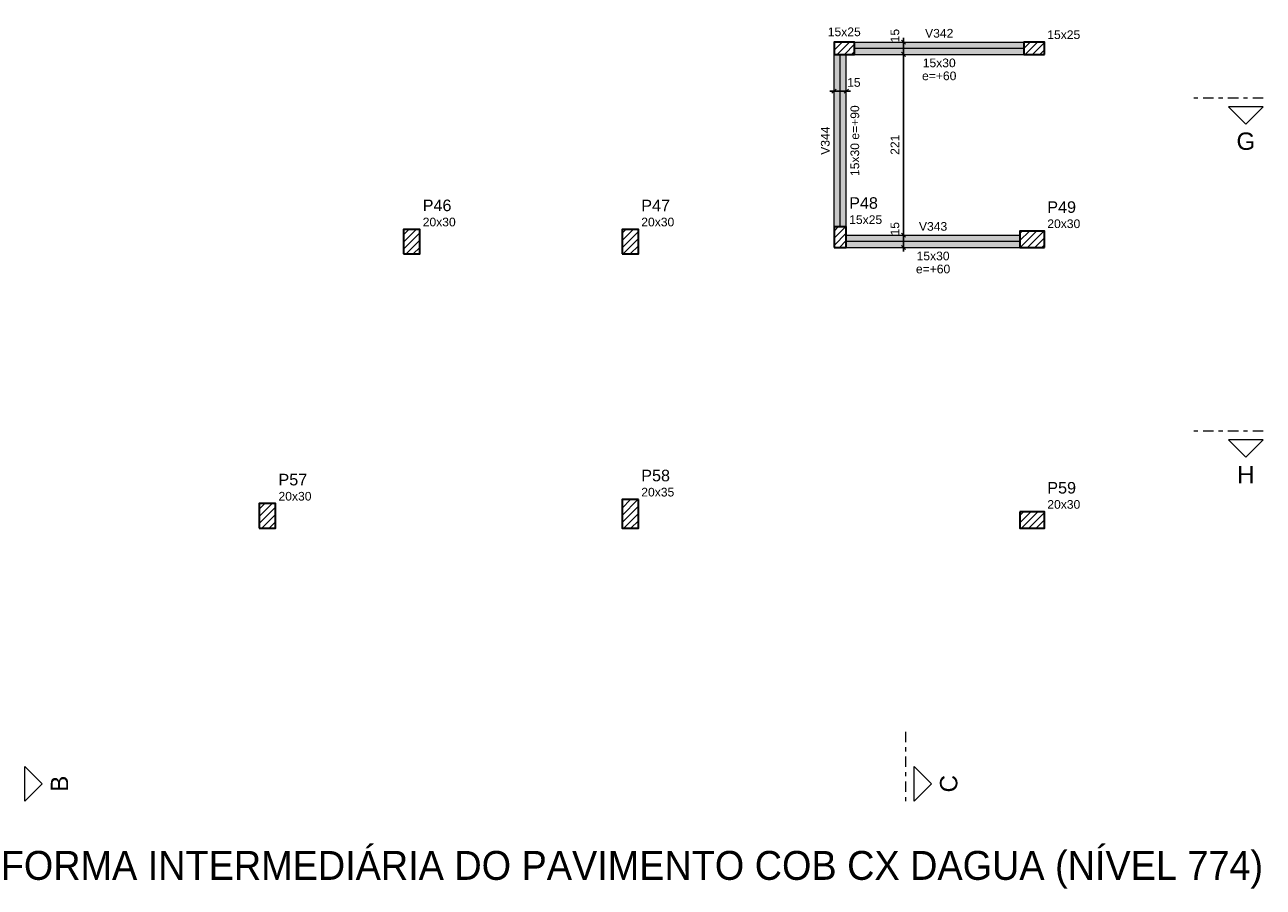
# Model space of a CAD drawing. Header units: millimetres. Extents: x 0 to 119, y 0 to 84.
# Tile 6 of 9: x 59 to 90, y 21 to 42. Entities that reach past the tile are written whole.
import ezdxf

# ---------------------------------------------------------------- set-up
doc = ezdxf.new("R2010")
doc.units = ezdxf.units.MM
doc.header["$MEASUREMENT"] = 0
doc.linetypes.add('DASHDOT', pattern=[2.54, 1.27, -0.635, 0, -0.635])
doc.linetypes.add('NULL', pattern=[0])
doc.layers.get('0').update_dxf_attribs({"lineweight": 18})
for name, color, linetype, lineweight in [('FO-Cortes', 9, 'DASHDOT', 5), ('FO-Cotas', 5, 'Continuous', 5), ('FO-Eixos', 5, 'Continuous', 5), ('FO-Hachura pilar que passa', 19, 'Continuous', 5), ('FO-Hachura viga', 43, 'Continuous', 5), ('FO-Pilares', 4, 'Continuous', 30), ('FO-Textos das vigas', 7, 'Continuous', 5), ('FO-Textos dos pilares', 7, 'Continuous', 5), ('FO-Títulos', 1, 'Continuous', 20), ('FO-Vigas', 1, 'Continuous', 20)]:
    doc.layers.add(name, color=color, linetype=linetype, lineweight=lineweight)
doc.styles.add('Arial', font='txt')
doc.dimstyles.new('UM_50.000000', dxfattribs={"dimtxt": 0.18, "dimasz": 0.1, "dimexe": 0.1, "dimexo": 0.2, "dimgap": 0, "dimtad": 1, "dimtih": 1, "dimtoh": 1, "dimdec": 1, "dimlfac": 50, "dimzin": 0, "dimdsep": 46, "dimtxsty": 'Standard', "dimcen": 0.09, "dimdle": 0.1, "dimadec": 1, "dimazin": 2, "dimtfac": 1, "dimtdec": 4, "dimtofl": 0, "dimtmove": 0, "dimatfit": 3, "dimfxl": 1, "dimtolj": 1, "dimarcsym": 0})

# ---------------------------------------------------------------- blocks, each defined once
blk = doc.blocks.new('_Oblique')
at = {"color": 0, "linetype": 'ByBlock', "lineweight": -2}
blk.add_line((-0.5, -0.5), (0.5, 0.5), dxfattribs=at)
blk = doc.blocks.new('*D6')
at = {"layer": 'Defpoints', "color": 0}
for p in [(79.179, 40.172), (79.479, 40.172), (79.479, 40.172)]:
    blk.add_point(p, dxfattribs=at)
at = {"layer": 'FO-Cotas', "color": 0, "lineweight": -2}
blk.add_line((79.079, 40.172), (79.579, 40.172), dxfattribs=at)
at = {"layer": 'FO-Cotas', "color": 0, "lineweight": -2, "xscale": 0.1, "yscale": 0.1, "zscale": 0.1, "rotation": 180}
blk.add_blockref('_Oblique', (79.179, 40.172), dxfattribs=at)
at = {"layer": 'FO-Cotas', "color": 0, "lineweight": -2, "xscale": 0.1, "yscale": 0.1, "zscale": 0.1}
blk.add_blockref('_Oblique', (79.479, 40.172), dxfattribs=at)
at = {"layer": 'FO-Cotas', "color": 7, "insert": (79.664, 40.384), "char_height": 0.2118, "attachment_point": 5, "rotation": 0.0057, "style": 'Arial'}
blk.add_mtext('\\A1;15', dxfattribs=at)
blk = doc.blocks.new('*D7')
at = {"layer": 'Defpoints', "color": 0}
for p in [(80.879, 36.653), (80.879, 36.653), (80.879, 36.353)]:
    blk.add_point(p, dxfattribs=at)
at = {"layer": 'FO-Cotas', "color": 0, "lineweight": -2}
blk.add_line((80.879, 36.253), (80.879, 36.753), dxfattribs=at)
at = {"layer": 'FO-Cotas', "color": 0, "lineweight": -2, "xscale": 0.1, "yscale": 0.1, "zscale": 0.1}
for p, rotation in [((80.879, 36.653), 90), ((80.879, 36.353), 270)]:
    blk.add_blockref('_Oblique', p, dxfattribs=dict(at, rotation=rotation))
at = {"layer": 'FO-Cotas', "color": 7, "insert": (80.667, 36.81), "char_height": 0.2118, "attachment_point": 5, "rotation": 90, "style": 'Arial'}
blk.add_mtext('\\A1;15', dxfattribs=at)
blk = doc.blocks.new('*D8')
at = {"layer": 'Defpoints', "color": 0}
for p in [(80.879, 41.072), (80.879, 41.072), (80.879, 36.653)]:
    blk.add_point(p, dxfattribs=at)
at = {"layer": 'FO-Cotas', "color": 0, "lineweight": -2}
blk.add_line((80.879, 36.553), (80.879, 41.172), dxfattribs=at)
at = {"layer": 'FO-Cotas', "color": 0, "lineweight": -2, "xscale": 0.1, "yscale": 0.1, "zscale": 0.1}
for p, rotation in [((80.879, 41.072), 90), ((80.879, 36.653), 270)]:
    blk.add_blockref('_Oblique', p, dxfattribs=dict(at, rotation=rotation))
at = {"layer": 'FO-Cotas', "color": 7, "insert": (80.667, 38.863), "char_height": 0.2118, "attachment_point": 5, "rotation": 90, "style": 'Arial'}
blk.add_mtext('\\A1;221', dxfattribs=at)
blk = doc.blocks.new('*D9')
at = {"layer": 'Defpoints', "color": 0}
for p in [(80.879, 41.372), (80.879, 41.372), (80.879, 41.072)]:
    blk.add_point(p, dxfattribs=at)
at = {"layer": 'FO-Cotas', "color": 0, "lineweight": -2}
blk.add_line((80.879, 40.972), (80.879, 41.472), dxfattribs=at)
at = {"layer": 'FO-Cotas', "color": 0, "lineweight": -2, "xscale": 0.1, "yscale": 0.1, "zscale": 0.1}
for p, rotation in [((80.879, 41.372), 90), ((80.879, 41.072), 270)]:
    blk.add_blockref('_Oblique', p, dxfattribs=dict(at, rotation=rotation))
at = {"layer": 'FO-Cotas', "color": 7, "insert": (80.667, 41.53), "char_height": 0.2118, "attachment_point": 5, "rotation": 90, "style": 'Arial'}
blk.add_mtext('\\A1;15', dxfattribs=at)

msp = doc.modelspace()

# ---------------------------------------------------------------- hatches: boundary and pattern name
at = {"layer": 'FO-Hachura pilar que passa', "linetype": 'Continuous'}
h = msp.add_hatch(dxfattribs=at)
h.set_pattern_fill('ANSI31', color=19, style=0)
h.paths.add_polyline_path([(79.6791, 41.0723), (79.6791, 41.2223), (79.6791, 41.3723), (79.4291, 41.3723), (79.1791, 41.3723), (79.1791, 41.2223), (79.1791, 41.0723), (79.4291, 41.0723)])
h = msp.add_hatch(dxfattribs=at)
h.set_pattern_fill('ANSI31', color=19, style=0)
h.paths.add_polyline_path([(84.3191, 41.0723), (84.3191, 41.2223), (84.3191, 41.3723), (84.0691, 41.3723), (83.8191, 41.3723), (83.8191, 41.2223), (83.8191, 41.0723), (84.0691, 41.0723)])
h = msp.add_hatch(dxfattribs=at)
h.set_pattern_fill('ANSI31', color=19, style=0)
h.paths.add_polyline_path([(68.6591, 36.1945), (68.8591, 36.1945), (69.0591, 36.1945), (69.0591, 36.4945), (69.0591, 36.7945), (68.8591, 36.7945), (68.6591, 36.7945), (68.6591, 36.4945)])
h = msp.add_hatch(dxfattribs=at)
h.set_pattern_fill('ANSI31', color=19, style=0)
h.paths.add_polyline_path([(73.9991, 36.1945), (74.1991, 36.1945), (74.3991, 36.1945), (74.3991, 36.4945), (74.3991, 36.7945), (74.1991, 36.7945), (73.9991, 36.7945), (73.9991, 36.4945)])
h = msp.add_hatch(dxfattribs=at)
h.set_pattern_fill('ANSI31', color=19, style=0)
h.paths.add_polyline_path([(79.1791, 36.3527), (79.3291, 36.3527), (79.4791, 36.3527), (79.4791, 36.6027), (79.4791, 36.8527), (79.3291, 36.8527), (79.1791, 36.8527), (79.1791, 36.6027)])
h = msp.add_hatch(dxfattribs=at)
h.set_pattern_fill('ANSI31', color=19, style=0)
h.paths.add_polyline_path([(84.3195, 36.3527), (84.3195, 36.5527), (84.3195, 36.7527), (84.0195, 36.7527), (83.7195, 36.7527), (83.7195, 36.5527), (83.7195, 36.3527), (84.0195, 36.3527)])
h = msp.add_hatch(dxfattribs=at)
h.set_pattern_fill('ANSI31', color=19, style=0)
h.paths.add_polyline_path([(65.1353, 29.4923), (65.3353, 29.4923), (65.5353, 29.4923), (65.5353, 29.7923), (65.5353, 30.0923), (65.3353, 30.0923), (65.1353, 30.0923), (65.1353, 29.7923)])
h = msp.add_hatch(dxfattribs=at)
h.set_pattern_fill('ANSI31', color=19, style=0)
h.paths.add_polyline_path([(74.3991, 30.1923), (74.1991, 30.1923), (73.9991, 30.1923), (73.9991, 29.8423), (73.9991, 29.4923), (74.1991, 29.4923), (74.3991, 29.4923), (74.3991, 29.8423)])
h = msp.add_hatch(dxfattribs=at)
h.set_pattern_fill('ANSI31', color=19, style=0)
h.paths.add_polyline_path([(83.7197, 29.8923), (83.7197, 29.6923), (83.7197, 29.4923), (84.0197, 29.4923), (84.3197, 29.4923), (84.3197, 29.6923), (84.3197, 29.8923), (84.0197, 29.8923)])
at = {"layer": 'FO-Hachura viga', "linetype": 'Continuous'}
for points in [[(83.8191, 41.3723), (83.8191, 41.3723), (79.6791, 41.3723), (79.6791, 41.0723), (83.8191, 41.0723), (83.8191, 41.3723)], [(79.4789, 41.0723), (79.4789, 41.0723), (79.1791, 41.0723), (79.1791, 36.8527), (79.4789, 36.8527), (79.4789, 41.0723)], [(83.7195, 36.6527), (83.7195, 36.6527), (79.4791, 36.6527), (79.4791, 36.3527), (83.7195, 36.3527), (83.7195, 36.6527)]]:
    msp.add_hatch(color=43, dxfattribs=at).paths.add_polyline_path(points)

# ---------------------------------------------------------------- linework, layer by layer
at = {"layer": 'FO-Cortes', "ltscale": 0.2}
for p, q in [((89.6665, 40.0029), (87.9721, 40.0029)), ((89.6665, 31.8616), (87.9721, 31.8616)), ((80.9275, 24.5178), (80.9275, 22.8234))]:
    msp.add_line(p, q, dxfattribs=at)
at = {"layer": 'FO-Cortes', "linetype": 'Continuous', "ltscale": 0.2}
for points in [[(89.6665, 39.7911), (88.8193, 39.7911), (89.2429, 39.3675), (89.6665, 39.7911)], [(89.6665, 31.6498), (88.8193, 31.6498), (89.2429, 31.2262), (89.6665, 31.6498)], [(59.4059, 22.8234), (59.4059, 23.6706), (59.8295, 23.247), (59.4059, 22.8234)], [(81.1393, 22.8234), (81.1393, 23.6706), (81.5629, 23.247), (81.1393, 22.8234)]]:
    msp.add_lwpolyline(points, close=True, dxfattribs=at)
at = {"layer": 'FO-Eixos'}
for p, q in [((79.6791, 41.2223), (83.8191, 41.2223)), ((79.3291, 36.8527), (79.3291, 41.0723)), ((79.4791, 36.5027), (83.7195, 36.5027))]:
    msp.add_line(p, q, dxfattribs=at)
at = {"layer": 'FO-Pilares'}
for points in [[(79.6791, 41.0723), (79.6791, 41.2223), (79.6791, 41.3723), (79.4291, 41.3723), (79.1791, 41.3723), (79.1791, 41.2223), (79.1791, 41.0723), (79.4291, 41.0723), (79.6791, 41.0723)], [(84.3191, 41.0723), (84.3191, 41.2223), (84.3191, 41.3723), (84.0691, 41.3723), (83.8191, 41.3723), (83.8191, 41.2223), (83.8191, 41.0723), (84.0691, 41.0723), (84.3191, 41.0723)], [(68.6591, 36.1945), (68.8591, 36.1945), (69.0591, 36.1945), (69.0591, 36.4945), (69.0591, 36.7945), (68.8591, 36.7945), (68.6591, 36.7945), (68.6591, 36.4945), (68.6591, 36.1945)], [(73.9991, 36.1945), (74.1991, 36.1945), (74.3991, 36.1945), (74.3991, 36.4945), (74.3991, 36.7945), (74.1991, 36.7945), (73.9991, 36.7945), (73.9991, 36.4945), (73.9991, 36.1945)], [(79.1791, 36.3527), (79.3291, 36.3527), (79.4791, 36.3527), (79.4791, 36.6027), (79.4791, 36.8527), (79.3291, 36.8527), (79.1791, 36.8527), (79.1791, 36.6027), (79.1791, 36.3527)], [(84.3195, 36.3527), (84.3195, 36.5527), (84.3195, 36.7527), (84.0195, 36.7527), (83.7195, 36.7527), (83.7195, 36.5527), (83.7195, 36.3527), (84.0195, 36.3527), (84.3195, 36.3527)], [(65.1353, 29.4923), (65.3353, 29.4923), (65.5353, 29.4923), (65.5353, 29.7923), (65.5353, 30.0923), (65.3353, 30.0923), (65.1353, 30.0923), (65.1353, 29.7923), (65.1353, 29.4923)], [(74.3991, 30.1923), (74.1991, 30.1923), (73.9991, 30.1923), (73.9991, 29.8423), (73.9991, 29.4923), (74.1991, 29.4923), (74.3991, 29.4923), (74.3991, 29.8423), (74.3991, 30.1923)], [(83.7197, 29.8923), (83.7197, 29.6923), (83.7197, 29.4923), (84.0197, 29.4923), (84.3197, 29.4923), (84.3197, 29.6923), (84.3197, 29.8923), (84.0197, 29.8923), (83.7197, 29.8923)]]:
    msp.add_lwpolyline(points, close=True, dxfattribs=at)
at = {"layer": 'FO-Vigas'}
for p, q in [((79.6791, 41.3723), (83.8191, 41.3723)), ((79.1791, 36.8527), (79.1791, 41.0723)), ((79.4791, 36.8527), (79.4791, 41.0723)), ((79.6791, 41.0723), (83.8191, 41.0723)), ((79.4791, 36.6527), (83.7195, 36.6527)), ((79.4791, 36.3527), (83.7195, 36.3527))]:
    msp.add_line(p, q, dxfattribs=at)

# ---------------------------------------------------------------- texts
at = {"layer": 'FO-Cortes', "linetype": 'NULL', "ltscale": 0.2, "char_height": 0.4236, "attachment_point": 8, "line_spacing_factor": 0.798, "style": 'Arial'}
for s, insert, width in [('G', (89.2425, 38.7321), 0.902285), ('H', (89.2425, 30.5911), 0.837715)]:
    msp.add_mtext(s, dxfattribs=dict(at, insert=insert, width=width))
at = {"layer": 'FO-Cortes', "linetype": 'NULL', "ltscale": 0.2, "char_height": 0.4236, "attachment_point": 8, "rotation": 90.00021, "line_spacing_factor": 0.798, "style": 'Arial'}
for s, insert, width in [('B', (60.4648, 23.2465), 0.773711), ('C', (82.1978, 23.2465), 0.837715)]:
    msp.add_mtext(s, dxfattribs=dict(at, insert=insert, width=width))
at = {"layer": 'FO-Textos das vigas', "linetype": 'NULL', "char_height": 0.2118, "attachment_point": 8, "line_spacing_factor": 0.798, "style": 'Arial'}
for s, insert, width in [('V342', (81.7495, 41.4784), 1.354561), ('15x30', (81.7495, 40.7544), 1.580273), ('e=+60', (81.7495, 40.4374), 1.645127), ('V343', (81.5995, 36.7584), 1.354561), ('15x30', (81.5995, 36.0354), 1.580273), ('e=+60', (81.5995, 35.7174), 1.645127)]:
    msp.add_mtext(s, dxfattribs=dict(at, insert=insert, width=width))
at = {"layer": 'FO-Textos das vigas', "linetype": 'NULL', "char_height": 0.2118, "attachment_point": 8, "rotation": 90.00021, "line_spacing_factor": 0.798, "style": 'Arial'}
for s, insert, width in [('15x30 e=+90', (79.7966, 38.9625), 3.386543), ('V344', (79.0736, 38.9625), 1.354561)]:
    msp.add_mtext(s, dxfattribs=dict(at, insert=insert, width=width))
at = {"layer": 'FO-Textos dos pilares', "linetype": 'NULL', "line_spacing_factor": 0.798, "style": 'Arial'}
for s, insert, char_height, width, attachment_point in [('15x25', (79.4295, 41.5134), 0.2118, 1.580273, 8), ('15x25', (84.3895, 41.4434), 0.2118, 1.580273, 7), ('P46', (69.1295, 37.2357), 0.2824, 1.387852, 7), ('P47', (74.4695, 37.2357), 0.2824, 1.387852, 7), ('P48', (79.5495, 37.2937), 0.2824, 1.387852, 7), ('P49', (84.3905, 37.1937), 0.2824, 1.387852, 7), ('20x30', (69.1295, 36.8654), 0.2118, 1.580273, 7), ('20x30', (74.4695, 36.8654), 0.2118, 1.580273, 7), ('15x25', (79.5495, 36.9234), 0.2118, 1.580273, 7), ('20x30', (84.3905, 36.8234), 0.2118, 1.580273, 7), ('P57', (65.6055, 30.5337), 0.2824, 1.387852, 7), ('P58', (74.4695, 30.6337), 0.2824, 1.387852, 7), ('P59', (84.3905, 30.3337), 0.2824, 1.387852, 7), ('20x30', (65.6055, 30.1634), 0.2118, 1.580273, 7), ('20x35', (74.4695, 30.2634), 0.2118, 1.580273, 7), ('20x30', (84.3905, 29.9634), 0.2118, 1.580273, 7)]:
    msp.add_mtext(s, dxfattribs=dict(at, insert=insert, char_height=char_height, width=width, attachment_point=attachment_point))
at = {"layer": 'FO-Títulos', "linetype": 'NULL', "insert": (89.6665, 20.6845), "char_height": 0.706, "width": 66.120205, "attachment_point": 9, "line_spacing_factor": 0.798, "style": 'Arial'}
msp.add_mtext('FORMA INTERMEDIÁRIA DO PAVIMENTO COB CX DAGUA (NÍVEL 774)', dxfattribs=at)

# ---------------------------------------------------------------- dimensions: what is measured, and where the dimension line sits
at = {"layer": 'FO-Cotas'}
for base, p1, p2, picture, middle in [((80.8791, 41.3723), (80.8791, 41.0723), (80.8791, 41.3723), '*D9', (80.6673, 41.5296)), ((80.8791, 41.0723), (80.8791, 36.6527), (80.8791, 41.0723), '*D8', (80.6673, 38.8625)), ((80.8791, 36.6527), (80.8791, 36.3527), (80.8791, 36.6527), '*D7', (80.6673, 36.81))]:
    dim = msp.add_linear_dim(base=base, p1=p1, p2=p2, angle=90, dimstyle='UM_50.000000', override={"dimtxt": 0.2118, "dimasz": 0.1, "dimexe": 0.1, "dimexo": 0.2, "dimtad": 1, "dimtih": 0, "dimtoh": 0, "dimdec": 1, "dimlfac": 50, "dimzin": 8, "dimtxsty": 'Arial', "dimblk": 'Oblique', "dimblk1": 'Oblique', "dimblk2": 'Oblique', "dimsah": 1, "dimdle": 0.1, "dimse1": 1, "dimse2": 1, "dimclrt": 7, "dimadec": 1, "dimazin": 3, "dimtmove": 2, "dimldrblk": 'Oblique'}, dxfattribs=at)
    dim.commit()
    dim.dimension.update_dxf_attribs({"geometry": picture, "text_midpoint": middle, "dimtype": 160, "text_rotation": 90})
dim = msp.add_linear_dim(base=(79.4791, 40.1723), p1=(79.1791, 40.1723), p2=(79.4791, 40.1723), dimstyle='UM_50.000000', override={"dimtxt": 0.2118, "dimasz": 0.1, "dimexe": 0.1, "dimexo": 0.2, "dimtad": 1, "dimtih": 0, "dimtoh": 0, "dimdec": 1, "dimlfac": 50, "dimzin": 8, "dimtxsty": 'Arial', "dimblk": 'Oblique', "dimblk1": 'Oblique', "dimblk2": 'Oblique', "dimsah": 1, "dimdle": 0.1, "dimse1": 1, "dimse2": 1, "dimclrt": 7, "dimadec": 1, "dimazin": 3, "dimtmove": 2, "dimldrblk": 'Oblique'}, dxfattribs=at)
dim.commit()
dim.dimension.update_dxf_attribs({"geometry": '*D6', "text_midpoint": (79.6643, 40.3841), "dimtype": 160, "text_rotation": 0.00573})

doc.saveas('drawing.dxf')
